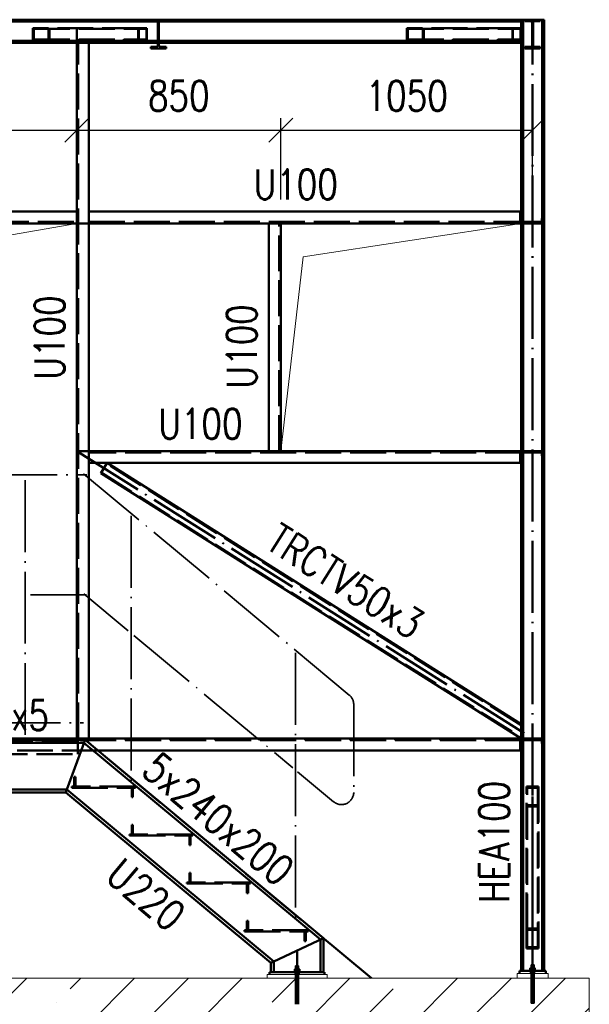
# Paper-space layout 'Layout1' of a CAD drawing. Extents: x -2 to 1083, y -36 to 422.
# Tile 40 of 67: x 613 to 661, y 172 to 254. Entities that reach past the tile are written whole.
import ezdxf

# ---------------------------------------------------------------- set-up
doc = ezdxf.new("R2010")
doc.units = 0
doc.linetypes.add('ACAD_ISO02W100', pattern=[15, 12, -3])
doc.linetypes.add('ACAD_ISO04W100', pattern=[30.5, 24, -3, 0.5, -3])
doc.layers.get('0').update_dxf_attribs({"linetype": 'CONTINUOUS'})
doc.layers.get('DEFPOINTS').update_dxf_attribs({"color": 132, "linetype": 'CONTINUOUS'})
for name, color, linetype, lineweight in [('SS_BETON-PODLITI', 9, 'CONTINUOUS', 13), ('SS_BETON-ZAKLADY', 9, 'CONTINUOUS', 13), ('SS_KOTVY', 2, 'CONTINUOUS', 35), ('SS_KOTY', 3, 'CONTINUOUS', 25), ('SS_LEMOVÁNÍ', 21, 'CONTINUOUS', 50), ('SS_PODKLADY', 9, 'CONTINUOUS', 13), ('SS_POPIS_PROFILU', 13, 'CONTINUOUS', 25), ('SS_SCHODISTE', 30, 'CONTINUOUS', 50), ('SS_SLOUPY', 143, 'CONTINUOUS', 50), ('SS_TEXT25', 7, 'CONTINUOUS', 25), ('SS_VAZNICE', 113, 'CONTINUOUS', 50), ('SS_ZABRADLI', 2, 'CONTINUOUS', 35), ('SS_ZTUŽENÍ', 81, 'CONTINUOUS', 50)]:
    doc.layers.add(name, color=color, linetype=linetype, lineweight=lineweight)
doc.layers.add('SS_PLECHY', color=7, linetype='CONTINUOUS', lineweight=50, true_color=0xb47846)
doc.styles.add('ROMANS', font='romans.shx', dxfattribs={"width": 0.8})
doc.styles.add('romans.shx', font='romans.shx', dxfattribs={"height": 5})
doc.dimstyles.new('A-1_(2.5)_50AS', dxfattribs={"dimtxt": 2.5, "dimasz": 2, "dimexe": 1, "dimexo": 2, "dimgap": 0, "dimtad": 0, "dimdec": 1, "dimlfac": 50, "dimrnd": 1, "dimtxsty": 'ROMANS', "dimblk1": 'OBLIQUE', "dimblk2": 'OBLIQUE', "dimsah": 1, "dimcen": 2, "dimclrd": 256, "dimclre": 256, "dimclrt": 256, "dimadec": 1, "dimazin": 2, "dimtfac": 0.714286, "dimtdec": 1, "dimtmove": 0, "dimatfit": 3, "dimldrblk": 'OPEN', "dimfxl": 1, "dimtvp": 1.142857, "dimtfill": 1, "dimtolj": 1, "dimlwd": -1, "dimlwe": -1, "dimarcsym": 0})

# ---------------------------------------------------------------- blocks, each defined once
blk = doc.blocks.new('_Oblique')
at = {"color": 0, "linetype": 'ByBlock', "lineweight": -2}
blk.add_line((-0.5, -0.5), (0.5, 0.5), dxfattribs=at)
blk = doc.blocks.new('*D136')
at = {"layer": 'DEFPOINTS', "color": 0, "transparency": 16777216}
for p in [(617.96, 244.546), (595.96, 236.757), (617.96, 236.757, 25627.96)]:
    blk.add_point(p, dxfattribs=at)
at = {"layer": 'SS_KOTY', "transparency": 16777216}
for p, q in [((595.96, 238.757), (595.96, 245.546)), ((617.96, 238.757), (617.96, 245.546)), ((595.96, 244.546), (617.96, 244.546))]:
    blk.add_line(p, q, dxfattribs=at)
at = {"layer": 'SS_KOTY', "transparency": 16777216, "xscale": 2, "yscale": 2, "zscale": 2, "rotation": 180}
blk.add_blockref('_Oblique', (595.96, 244.546), dxfattribs=at)
at = {"layer": 'SS_KOTY', "transparency": 16777216, "xscale": 2, "yscale": 2, "zscale": 2}
blk.add_blockref('_Oblique', (617.96, 244.546), dxfattribs=at)
at = {"layer": 'SS_KOTY', "transparency": 16777216, "insert": (606.96, 247.403), "char_height": 2.5, "attachment_point": 5, "style": 'ROMANS', "bg_fill": 3, "box_fill_scale": 1.1, "bg_fill_color": 256, "bg_fill_true_color": 13158600, "bg_fill_transparency": 0}
blk.add_mtext('\\A1;1100', dxfattribs=at)
blk = doc.blocks.new('_OPEN')
at = {"color": 0, "linetype": 'ByBlock'}
for p, q in [((-1, 0.167), (0, 0)), ((0, 0), (-1, -0.167)), ((0, 0), (-1, 0))]:
    blk.add_line(p, q, dxfattribs=at)
blk = doc.blocks.new('*D137')
at = {"layer": 'DEFPOINTS', "color": 0, "transparency": 16777216}
for p in [(634.96, 244.546), (617.96, 236.757, 25627.96), (634.96, 236.757)]:
    blk.add_point(p, dxfattribs=at)
at = {"layer": 'SS_KOTY', "transparency": 16777216}
for p, q in [((617.96, 238.757), (617.96, 245.546)), ((634.96, 238.757), (634.96, 245.546)), ((617.96, 244.546), (634.96, 244.546))]:
    blk.add_line(p, q, dxfattribs=at)
at = {"layer": 'SS_KOTY', "transparency": 16777216, "xscale": 2, "yscale": 2, "zscale": 2, "rotation": 180}
blk.add_blockref('_Oblique', (617.96, 244.546), dxfattribs=at)
at = {"layer": 'SS_KOTY', "transparency": 16777216, "xscale": 2, "yscale": 2, "zscale": 2}
blk.add_blockref('_Oblique', (634.96, 244.546), dxfattribs=at)
at = {"layer": 'SS_KOTY', "transparency": 16777216, "insert": (626.46, 247.403), "char_height": 2.5, "attachment_point": 5, "style": 'ROMANS', "bg_fill": 3, "box_fill_scale": 1.1, "bg_fill_color": 256, "bg_fill_true_color": 13158600, "bg_fill_transparency": 0}
blk.add_mtext('\\A1;850', dxfattribs=at)
blk = doc.blocks.new('*D138')
at = {"layer": 'DEFPOINTS', "color": 0, "transparency": 16777216}
for p in [(655.96, 244.546), (634.96, 236.757), (655.96, 236.757, 91687.8)]:
    blk.add_point(p, dxfattribs=at)
at = {"layer": 'SS_KOTY', "transparency": 16777216}
for p, q in [((634.96, 238.757), (634.96, 245.546)), ((655.96, 238.757), (655.96, 245.546)), ((634.96, 244.546), (655.96, 244.546))]:
    blk.add_line(p, q, dxfattribs=at)
at = {"layer": 'SS_KOTY', "transparency": 16777216, "xscale": 2, "yscale": 2, "zscale": 2, "rotation": 180}
blk.add_blockref('_Oblique', (634.96, 244.546), dxfattribs=at)
at = {"layer": 'SS_KOTY', "transparency": 16777216, "xscale": 2, "yscale": 2, "zscale": 2}
blk.add_blockref('_Oblique', (655.96, 244.546), dxfattribs=at)
at = {"layer": 'SS_KOTY', "transparency": 16777216, "insert": (645.46, 247.403), "char_height": 2.5, "attachment_point": 5, "style": 'ROMANS', "bg_fill": 3, "box_fill_scale": 1.1, "bg_fill_color": 256, "bg_fill_true_color": 13158600, "bg_fill_transparency": 0}
blk.add_mtext('\\A1;1050', dxfattribs=at)
blk = doc.blocks.new('*D140')
at = {"layer": 'DEFPOINTS', "color": 0, "transparency": 16777216}
for p in [(655.96, 171.677, 91688), (609.16, 166.151), (655.96, 154.524)]:
    blk.add_point(p, dxfattribs=at)
at = {"layer": 'SS_KOTY', "transparency": 16777216}
for p, q in [((655.96, 169.677), (655.96, 153.524)), ((609.16, 164.151), (609.16, 153.524)), ((609.16, 154.524), (655.96, 154.524))]:
    blk.add_line(p, q, dxfattribs=at)
at = {"layer": 'SS_KOTY', "transparency": 16777216, "xscale": 2, "yscale": 2, "zscale": 2, "rotation": 180}
blk.add_blockref('_Oblique', (609.16, 154.524), dxfattribs=at)
at = {"layer": 'SS_KOTY', "transparency": 16777216, "xscale": 2, "yscale": 2, "zscale": 2}
blk.add_blockref('_Oblique', (655.96, 154.524), dxfattribs=at)
at = {"layer": 'SS_KOTY', "transparency": 16777216, "insert": (632.56, 157.381), "char_height": 2.5, "attachment_point": 5, "style": 'ROMANS', "bg_fill": 3, "box_fill_scale": 1.1, "bg_fill_color": 256, "bg_fill_true_color": 13158600, "bg_fill_transparency": 0}
blk.add_mtext('\\A1;2340', dxfattribs=at)
blk = doc.blocks.new('*D141')
at = {"layer": 'DEFPOINTS', "color": 0, "transparency": 16777216}
for p in [(562.36, 171.677, 91688), (655.96, 171.677), (655.96, 148.524)]:
    blk.add_point(p, dxfattribs=at)
at = {"layer": 'SS_KOTY', "transparency": 16777216}
for p, q in [((562.36, 169.677), (562.36, 147.524)), ((655.96, 169.677), (655.96, 147.524)), ((562.36, 148.524), (655.96, 148.524))]:
    blk.add_line(p, q, dxfattribs=at)
at = {"layer": 'SS_KOTY', "transparency": 16777216, "xscale": 2, "yscale": 2, "zscale": 2, "rotation": 180}
blk.add_blockref('_Oblique', (562.36, 148.524), dxfattribs=at)
at = {"layer": 'SS_KOTY', "transparency": 16777216, "xscale": 2, "yscale": 2, "zscale": 2}
blk.add_blockref('_Oblique', (655.96, 148.524), dxfattribs=at)
at = {"layer": 'SS_KOTY', "transparency": 16777216, "insert": (621.502, 151.381), "char_height": 2.5, "attachment_point": 5, "style": 'ROMANS', "bg_fill": 3, "box_fill_scale": 1.1, "bg_fill_color": 256, "bg_fill_true_color": 13158600, "bg_fill_transparency": 0}
blk.add_mtext('\\A1;4680', dxfattribs=at)

psp = doc.layouts.get("Layout1")

# ---------------------------------------------------------------- linework, layer by layer
at = {"layer": 'SS_BETON-PODLITI', "ltscale": 0.25}
for p, q in [((638.84, 174.0566), (633.84, 174.0566)), ((633.84, 174.0566), (633.84, 173.7566)), ((638.84, 173.7566), (638.84, 174.0566)), ((657.26, 174.1566), (654.66, 174.1566)), ((654.66, 174.1566), (654.66, 173.7566)), ((657.26, 173.7566), (657.26, 174.1566))]:
    psp.add_line(p, q, dxfattribs=at)
at = {"layer": 'SS_BETON-ZAKLADY', "ltscale": 0.25}
for p, q in [((660.6865, 173.7566), (554.8877, 173.7566)), ((660.6865, 166.1505), (660.6865, 173.7566))]:
    psp.add_line(p, q, dxfattribs=at)
at = {"layer": 'SS_KOTVY', "color": 7, "linetype": 'ACAD_ISO04W100', "ltscale": 0.25}
for p, q in [((636.08, 174.4566), (636.56, 174.4566)), ((636.32, 174.4566), (636.32, 174.4566)), ((656.2, 174.5566), (655.72, 174.5566)), ((656.2, 174.5566), (655.72, 174.5566)), ((655.96, 174.5566), (655.96, 174.5566)), ((655.96, 174.5566), (655.96, 174.5566)), ((636.2, 173.8566), (636.44, 173.8566)), ((636.32, 173.8566), (636.32, 173.8566)), ((656.08, 173.9566), (655.84, 173.9566)), ((656.08, 173.9566), (655.84, 173.9566)), ((655.96, 173.9566), (655.96, 173.9566)), ((655.96, 173.9566), (655.96, 173.9566))]:
    psp.add_line(p, q, dxfattribs=at)
at = {"layer": 'SS_KOTVY', "color": 3, "linetype": 'ACAD_ISO02W100', "ltscale": 0.25}
for p, q in [((636.08, 174.3066), (636.0846, 174.3066)), ((636.08, 174.3066), (636.08, 174.2566)), ((636.0846, 174.3066), (636.0982, 174.3066)), ((636.0982, 174.3066), (636.101, 174.3066)), ((636.2105, 174.5066), (636.101, 174.5066)), ((636.101, 174.5066), (636.101, 174.3066)), ((636.101, 174.3066), (636.1503, 174.3066)), ((636.1503, 174.3066), (636.1866, 174.3066)), ((636.1866, 174.3066), (636.2281, 174.3066)), ((636.2091, 174.7766), (636.2, 174.7766)), ((636.2, 174.7766), (636.2, 174.5066)), ((636.2, 174.2566), (636.2, 174.0566)), ((636.2351, 174.7766), (636.2091, 174.7766)), ((636.4295, 174.5066), (636.2105, 174.5066)), ((636.2105, 174.3066), (636.2105, 174.5066)), ((636.2281, 174.3066), (636.2731, 174.3066)), ((636.274, 174.7766), (636.2351, 174.7766)), ((636.2731, 174.3066), (636.32, 174.3066)), ((636.32, 174.7766), (636.274, 174.7766)), ((636.3659, 174.7766), (636.32, 174.7766)), ((636.32, 174.3066), (636.3668, 174.3066)), ((636.4048, 174.7766), (636.3659, 174.7766)), ((636.3668, 174.3066), (636.4118, 174.3066)), ((636.4308, 174.7766), (636.4048, 174.7766)), ((636.4118, 174.3066), (636.4533, 174.3066)), ((636.539, 174.5066), (636.4295, 174.5066)), ((636.4295, 174.5066), (636.4295, 174.3066)), ((636.44, 174.7766), (636.4308, 174.7766)), ((636.44, 174.5066), (636.44, 174.7766)), ((636.44, 174.0566), (636.44, 174.2566)), ((636.4533, 174.3066), (636.4897, 174.3066)), ((636.4897, 174.3066), (636.539, 174.3066)), ((636.539, 174.3066), (636.539, 174.5066)), ((636.539, 174.3066), (636.5417, 174.3066)), ((636.5417, 174.3066), (636.5554, 174.3066)), ((636.5554, 174.3066), (636.56, 174.3066)), ((636.56, 174.2566), (636.56, 174.3066)), ((655.84, 174.3566), (655.84, 174.1566)), ((656.08, 174.1566), (656.08, 174.3566)), ((636.2, 174.0566), (636.2, 173.7566)), ((636.44, 173.7566), (636.44, 174.0566)), ((655.84, 174.1566), (655.84, 173.7566)), ((656.08, 173.7566), (656.08, 174.1566))]:
    psp.add_line(p, q, dxfattribs=at)
at = {"layer": 'SS_KOTVY', "color": 1, "linetype": 'Continuous', "ltscale": 0.25}
for p, q in [((655.72, 174.4066), (655.7246, 174.4066)), ((655.72, 174.4066), (655.72, 174.3566)), ((655.7246, 174.4066), (655.7382, 174.4066)), ((655.7382, 174.4066), (655.7604, 174.4066)), ((655.8505, 174.6066), (655.741, 174.6066)), ((655.741, 174.6066), (655.741, 174.4066)), ((655.7604, 174.4066), (655.7903, 174.4066)), ((655.7903, 174.4066), (655.8266, 174.4066)), ((655.8266, 174.4066), (655.8681, 174.4066)), ((655.8491, 174.8766), (655.84, 174.8766)), ((655.84, 174.8766), (655.84, 174.6066)), ((655.8751, 174.8766), (655.8491, 174.8766)), ((656.0695, 174.6066), (655.8505, 174.6066)), ((655.8505, 174.6066), (655.8505, 174.4066)), ((655.8681, 174.4066), (655.9131, 174.4066)), ((655.914, 174.8766), (655.8751, 174.8766)), ((655.9131, 174.4066), (655.96, 174.4066)), ((655.96, 174.8766), (655.914, 174.8766)), ((656.0059, 174.8766), (655.96, 174.8766)), ((655.96, 174.4066), (656.0068, 174.4066)), ((656.0448, 174.8766), (656.0059, 174.8766)), ((656.0068, 174.4066), (656.0518, 174.4066)), ((656.0708, 174.8766), (656.0448, 174.8766)), ((656.0518, 174.4066), (656.0933, 174.4066)), ((656.179, 174.6066), (656.0695, 174.6066)), ((656.0695, 174.6066), (656.0695, 174.4066)), ((656.08, 174.8766), (656.0708, 174.8766)), ((656.08, 174.6066), (656.08, 174.8766)), ((656.0933, 174.4066), (656.1297, 174.4066)), ((656.1297, 174.4066), (656.1595, 174.4066)), ((656.1595, 174.4066), (656.1817, 174.4066)), ((656.179, 174.4066), (656.179, 174.6066)), ((656.1817, 174.4066), (656.1954, 174.4066)), ((656.1954, 174.4066), (656.2, 174.4066)), ((656.2, 174.3566), (656.2, 174.4066))]:
    psp.add_line(p, q, dxfattribs=at)
at = {"layer": 'SS_LEMOVÁNÍ', "color": 7, "linetype": 'ACAD_ISO04W100', "ltscale": 0.25}
for p, q in [((617.96, 217.7566), (655.96, 217.7566)), ((655.92, 217.7566), (655.92, 217.7566)), ((562.36, 193.7566), (655.96, 193.7566)), ((655.92, 193.7566), (655.92, 193.7566))]:
    psp.add_line(p, q, dxfattribs=at)
at = {"layer": 'SS_LEMOVÁNÍ', "color": 1, "linetype": 'Continuous', "ltscale": 0.25}
for p, q in [((618.96, 217.7566), (654.9999, 217.7566)), ((654.9999, 217.7566), (654.9999, 216.7566)), ((618.96, 216.7566), (654.9999, 216.7566)), ((617.96, 206.0766), (617.96, 215.3116)), ((618.96, 214.9106), (618.96, 205.9064)), ((617.96, 196.0566), (617.96, 205.4366)), ((618.96, 205.0733), (618.96, 193.7566)), ((617.96, 193.7566), (617.96, 194.0566)), ((622.0361, 193.7566), (618.06, 193.7566)), ((632.5401, 193.7566), (622.9261, 193.7566)), ((635.7587, 193.7566), (633.5398, 193.7566)), ((640.5998, 193.7566), (636.6487, 193.7566)), ((654.9999, 193.7566), (641.4898, 193.7566)), ((654.9999, 193.7566), (654.9999, 192.7566)), ((622.0361, 192.7566), (619.72, 192.7566)), ((633.7401, 192.7566), (622.9261, 192.7566)), ((635.7587, 192.7566), (634.7398, 192.7566)), ((640.5998, 192.7566), (636.6487, 192.7566)), ((654.9999, 192.7566), (641.4898, 192.7566))]:
    psp.add_line(p, q, dxfattribs=at)
at = {"layer": 'SS_LEMOVÁNÍ', "color": 3, "linetype": 'ACAD_ISO02W100', "ltscale": 0.25}
for p, q in [((654.9999, 217.6366), (618.96, 217.6366)), ((654.92, 216.7566), (654.92, 217.7566)), ((655, 217.7566), (656.92, 217.7566)), ((655.0566, 216.8394), (655.1079, 217.4801)), ((656.5626, 217.6366), (655.2773, 217.6366)), ((656.7833, 216.8394), (656.7321, 217.4801)), ((617.96, 215.3116), (617.96, 216.2016)), ((656.8731, 216.7566), (656.92, 216.7566)), ((618.96, 216.0692), (618.96, 214.9106)), ((617.96, 205.4366), (617.96, 206.0766)), ((618.96, 205.9064), (618.96, 205.0733)), ((617.96, 194.0566), (617.96, 196.0566)), ((654.9999, 193.6366), (563.32, 193.6366)), ((622.9261, 193.7566), (622.0361, 193.7566)), ((633.5398, 193.7566), (632.5401, 193.7566)), ((636.6487, 193.7566), (635.7587, 193.7566)), ((641.4898, 193.7566), (640.5998, 193.7566)), ((654.92, 192.7566), (654.92, 193.6566)), ((656.92, 193.7566), (655, 193.7566)), ((655.0566, 192.8394), (655.1079, 193.4801)), ((656.5626, 193.6366), (655.2773, 193.6366)), ((656.7833, 192.8394), (656.7321, 193.4801)), ((619.72, 192.7566), (594.16, 192.7566)), ((622.9261, 192.7566), (622.0361, 192.7566)), ((634.7398, 192.7566), (633.7401, 192.7566)), ((636.6487, 192.7566), (635.7587, 192.7566)), ((641.4898, 192.7566), (640.5998, 192.7566)), ((656.92, 192.7566), (656.8731, 192.7566))]:
    psp.add_line(p, q, dxfattribs=at)
at = {"layer": 'SS_LEMOVÁNÍ', "color": 3, "linetype": 'ACAD_ISO02W100', "ltscale": 0.25, "extrusion": (1.65609e-12, -7.64787e-13, -1)}
psp.add_arc((-655.2773, 217.4666), 0.17, 4.574, 90, dxfattribs=at)
at = {"layer": 'SS_LEMOVÁNÍ', "color": 3, "linetype": 'ACAD_ISO02W100', "ltscale": 0.25, "extrusion": (-7.09313e-13, -1.71193e-12, -1)}
psp.add_arc((-656.5626, 217.4666), 0.17, 90, 175.426, dxfattribs=at)
at = {"layer": 'SS_LEMOVÁNÍ', "color": 3, "linetype": 'ACAD_ISO02W100', "ltscale": 0.25}
for centre, start, end in [((654.9669, 216.8466), 270, 355.426), ((656.8731, 216.8466), 184.574, 270), ((654.9669, 192.8466), 270, 355.426), ((656.8731, 192.8466), 184.574, 270)]:
    psp.add_arc(centre, 0.09, start, end, dxfattribs=at)
at = {"layer": 'SS_LEMOVÁNÍ', "color": 3, "linetype": 'ACAD_ISO02W100', "ltscale": 0.25, "extrusion": (-1.83697e-16, 6.12323e-17, -1)}
for centre, start, end in [((-655.2773, 193.4666), 4.574, 90), ((-656.5626, 193.4666), 90, 175.426)]:
    psp.add_arc(centre, 0.17, start, end, dxfattribs=at)
at = {"layer": 'SS_PLECHY', "color": 1, "linetype": 'Continuous', "ltscale": 0.25}
for p, q in [((613.195, 193.7566), (600.685, 193.7566)), ((618.04, 193.7566), (614.085, 193.7566)), ((618.04, 193.6566), (618.04, 193.7566))]:
    psp.add_line(p, q, dxfattribs=at)
at = {"layer": 'SS_PLECHY', "color": 3, "linetype": 'ACAD_ISO02W100', "ltscale": 0.25}
for p, q in [((614.085, 193.7566), (613.195, 193.7566)), ((622.84, 189.7566), (617.54, 189.7566)), ((617.54, 189.7566), (617.54, 189.6566)), ((617.54, 189.6566), (622.84, 189.6566)), ((622.84, 189.6566), (622.84, 189.7566)), ((627.64, 185.7566), (622.34, 185.7566)), ((622.34, 185.7566), (622.34, 185.6566)), ((627.64, 185.6566), (627.64, 185.7566)), ((622.34, 185.6566), (627.64, 185.6566)), ((632.44, 181.7566), (627.14, 181.7566)), ((627.14, 181.7566), (627.14, 181.6566)), ((627.14, 181.6566), (632.44, 181.6566)), ((632.44, 181.6566), (632.44, 181.7566)), ((637.24, 177.7566), (631.94, 177.7566)), ((631.94, 177.7566), (631.94, 177.6566)), ((631.94, 177.6566), (637.24, 177.6566)), ((637.24, 177.6566), (637.24, 177.7566))]:
    psp.add_line(p, q, dxfattribs=at)
at = {"layer": 'SS_PLECHY', "color": 9, "linetype": 'ACAD_ISO02W100', "ltscale": 0.25}
for p, q in [((617.84, 190.5566), (617.74, 190.5566)), ((617.74, 190.5566), (617.74, 189.7566)), ((617.84, 189.7566), (617.84, 190.5566)), ((622.54, 189.6566), (622.54, 188.8566)), ((622.64, 188.8566), (622.64, 189.6566)), ((622.54, 188.8566), (622.64, 188.8566)), ((622.64, 186.5566), (622.54, 186.5566)), ((622.54, 186.5566), (622.54, 185.7566)), ((622.64, 185.7566), (622.64, 186.5566)), ((627.34, 185.6566), (627.34, 184.8566)), ((627.44, 184.8566), (627.44, 185.6566)), ((627.34, 184.8566), (627.44, 184.8566)), ((627.44, 182.5566), (627.34, 182.5566)), ((627.34, 182.5566), (627.34, 181.7566)), ((627.44, 181.7566), (627.44, 182.5566)), ((632.14, 181.6566), (632.14, 180.8566)), ((632.24, 180.8566), (632.24, 181.6566)), ((632.14, 180.8566), (632.24, 180.8566)), ((632.24, 178.5566), (632.14, 178.5566)), ((632.14, 178.5566), (632.14, 177.7566)), ((632.24, 177.7566), (632.24, 178.5566)), ((636.94, 177.6566), (636.94, 176.8566)), ((637.04, 176.8566), (637.04, 177.6566)), ((636.94, 176.8566), (637.04, 176.8566))]:
    psp.add_line(p, q, dxfattribs=at)
at = {"layer": 'SS_PODKLADY', "color": 3, "linetype": 'ACAD_ISO02W100', "ltscale": 0.25}
for q in [(618.6399, 193.6566), (654.92, 193.7566)]:
    psp.add_line((654.92, 193.6566), q, dxfattribs=at)
at = {"layer": 'SS_PODKLADY'}
for points, elevation in [([(595.96, 193.7566), (598.3975, 233.3418), (617.96, 236.7566)], -69186.04), ([(634.96, 217.7566), (636.8295, 233.9768), (654.9999, 236.7566)], -94814)]:
    psp.add_lwpolyline(points, dxfattribs=dict(at, elevation=elevation))
at = {"layer": 'SS_SCHODISTE', "color": 1, "linetype": 'Continuous', "ltscale": 0.25}
for p, q in [((618.6399, 193.6566), (595.24, 193.6566)), ((595.3305, 193.4066), (618.5494, 193.4066)), ((618.64, 193.6565), (617.1375, 189.5065)), ((618.5495, 193.4065), (638.27, 176.9728)), ((638.52, 177.0899), (618.64, 193.6565)), ((617.1374, 189.5066), (596.7425, 189.5066)), ((596.833, 189.2566), (617.0469, 189.2566)), ((617.1375, 189.5065), (617.047, 189.2565)), ((617.047, 189.2565), (634.12, 175.0291)), ((634.37, 175.1462), (617.1375, 189.5065)), ((634.37, 175.1462), (638.52, 177.0899)), ((638.27, 176.9728), (638.27, 174.2566)), ((638.52, 174.2566), (638.52, 177.0899)), ((634.12, 175.029), (634.37, 175.1461)), ((634.37, 174.2566), (634.37, 175.1461)), ((638.62, 174.2566), (634.02, 174.2566)), ((634.02, 174.2566), (634.02, 174.0566)), ((634.12, 175.029), (634.12, 174.2566)), ((638.62, 174.0566), (638.62, 174.2566))]:
    psp.add_line(p, q, dxfattribs=at)
at = {"layer": 'SS_SCHODISTE', "color": 7, "linetype": 'ACAD_ISO04W100', "ltscale": 0.25}
for p, q in [((618.64, 193.6566), (595.84, 193.6566)), ((618.64, 193.6566), (595.84, 193.6566)), ((618.04, 193.6566), (595.84, 193.6566)), ((642.52, 173.7566), (618.64, 193.6566)), ((636.32, 176.0595), (636.32, 174.2566))]:
    psp.add_line(p, q, dxfattribs=at)
at = {"layer": 'SS_SCHODISTE', "color": 1, "linetype": 'ACAD_ISO04W100', "ltscale": 0.25}
psp.add_line((595.84, 193.6566), (618.04, 193.6566), dxfattribs=at)
at = {"layer": 'SS_SCHODISTE', "color": 3, "linetype": 'ACAD_ISO02W100', "ltscale": 0.25}
for p, q in [((618.04, 193.5566), (595.84, 193.5566)), ((618.04, 192.4566), (618.04, 193.6566)), ((595.84, 192.4566), (618.04, 192.4566)), ((636.1799, 174.2566), (636.1799, 174.0566)), ((636.46, 174.0566), (636.46, 174.2566))]:
    psp.add_line(p, q, dxfattribs=at)
at = {"layer": 'SS_SCHODISTE', "color": 7, "linetype": 'Continuous', "ltscale": 0.25}
for p, q in [((618.06, 193.7566), (618.04, 193.7566)), ((618.06, 193.6566), (618.06, 193.7566))]:
    psp.add_line(p, q, dxfattribs=at)
at = {"layer": 'SS_SLOUPY', "color": 7, "linetype": 'ACAD_ISO04W100', "ltscale": 0.25}
psp.add_line((562.36, 253.7566), (655.96, 253.7566), dxfattribs=at)
at = {"layer": 'SS_SLOUPY', "color": 1, "linetype": 'Continuous', "ltscale": 0.25}
for p, q in [((654.9999, 253.7566), (563.32, 253.7566)), ((563.32, 253.5966), (654.9999, 253.5966)), ((654.9999, 253.7566), (654.9999, 253.5966)), ((656.92, 253.7566), (655, 253.7566)), ((655, 253.5966), (655, 251.9966)), ((654.9999, 251.9966), (563.32, 251.9966)), ((563.32, 251.8366), (654.9999, 251.8366)), ((654.9999, 251.9966), (654.9999, 251.8366)), ((655, 216.7566), (655, 193.7566)), ((655, 192.7566), (655, 174.3566)), ((657.06, 174.3566), (654.86, 174.3566)), ((654.86, 174.3566), (654.86, 174.1566)), ((657.06, 174.1566), (657.06, 174.3566))]:
    psp.add_line(p, q, dxfattribs=at)
at = {"layer": 'SS_SLOUPY', "color": 3, "linetype": 'ACAD_ISO02W100', "ltscale": 0.25}
for p, q in [((655.8199, 174.3566), (655.8199, 174.1566)), ((656.1, 174.1566), (656.1, 174.3566))]:
    psp.add_line(p, q, dxfattribs=at)
at = {"layer": 'SS_VAZNICE', "color": 3, "linetype": 'ACAD_ISO02W100', "ltscale": 0.25}
for p, q in [((624.12, 253.7566), (624.12, 253.6306)), ((624.12, 253.6306), (624.576, 253.6306)), ((624.716, 251.8366), (624.716, 253.4906)), ((624.804, 253.4906), (624.804, 251.8366)), ((624.944, 253.6306), (625.4, 253.6306)), ((625.4, 253.6306), (625.4, 253.7566)), ((655.32, 253.7566), (655.32, 253.6306)), ((655.32, 253.6306), (655.776, 253.6306)), ((655.916, 253.4906), (655.916, 251.6226)), ((656.004, 251.6226), (656.004, 253.4906)), ((656.144, 253.6306), (656.6, 253.6306)), ((656.6, 253.6306), (656.6, 253.7566)), ((655.776, 251.4826), (655.32, 251.4826)), ((655.32, 251.4826), (655.32, 251.3566)), ((656.6, 251.4826), (656.144, 251.4826)), ((656.6, 251.3566), (656.6, 251.4826)), ((655.32, 251.3566), (656.6, 251.3566))]:
    psp.add_line(p, q, dxfattribs=at)
at = {"layer": 'SS_VAZNICE', "color": 7, "linetype": 'ACAD_ISO04W100', "ltscale": 0.25}
for p, q in [((624.76, 253.7566), (624.76, 253.7566)), ((655.96, 253.7566), (655.96, 253.7566))]:
    psp.add_line(p, q, dxfattribs=at)
at = {"layer": 'SS_VAZNICE', "color": 1, "linetype": 'Continuous', "ltscale": 0.25}
for p, q in [((624.576, 251.4826), (624.12, 251.4826)), ((624.12, 251.4826), (624.12, 251.3566)), ((624.716, 251.8366), (624.716, 251.6226)), ((624.804, 251.6226), (624.804, 251.8366)), ((625.4, 251.4826), (624.944, 251.4826)), ((625.4, 251.3566), (625.4, 251.4826)), ((624.12, 251.3566), (625.4, 251.3566))]:
    psp.add_line(p, q, dxfattribs=at)
at = {"layer": 'SS_VAZNICE', "color": 3, "linetype": 'ACAD_ISO02W100', "ltscale": 0.25, "extrusion": (-8.6127e-13, -2.07878e-12, -1)}
for centre in [(-624.576, 253.4906, 0), (-655.776, 253.4906, 0)]:
    psp.add_arc(centre, 0.14, 90, 180, dxfattribs=at)
at = {"layer": 'SS_VAZNICE', "color": 3, "linetype": 'ACAD_ISO02W100', "ltscale": 0.25, "extrusion": (2.07866e-12, -8.61025e-13, -1)}
for centre in [(-624.944, 253.4906, 0), (-656.144, 253.4906, 0)]:
    psp.add_arc(centre, 0.14, 0, 90, dxfattribs=at)
at = {"layer": 'SS_VAZNICE', "color": 1, "linetype": 'Continuous', "ltscale": 0.25, "extrusion": (-8.6127e-13, 2.07891e-12, -1)}
psp.add_arc((-624.576, 251.6226), 0.14, 180, 270, dxfattribs=at)
at = {"layer": 'SS_VAZNICE', "color": 1, "linetype": 'Continuous', "ltscale": 0.25, "extrusion": (2.07866e-12, 8.61147e-13, -1)}
psp.add_arc((-624.944, 251.6226, 0), 0.14, 270, 0, dxfattribs=at)
at = {"layer": 'SS_VAZNICE', "color": 3, "linetype": 'ACAD_ISO02W100', "ltscale": 0.25, "extrusion": (-8.6127e-13, 2.07891e-12, -1)}
psp.add_arc((-655.776, 251.6226), 0.14, 180, 270, dxfattribs=at)
at = {"layer": 'SS_VAZNICE', "color": 3, "linetype": 'ACAD_ISO02W100', "ltscale": 0.25, "extrusion": (2.07866e-12, 8.61147e-13, -1)}
psp.add_arc((-656.144, 251.6226, 0), 0.14, 270, 0, dxfattribs=at)
at = {"layer": 'SS_ZABRADLI', "color": 7, "linetype": 'ACAD_ISO04W100', "ltscale": 0.25}
for p, q in [((595.0789, 215.7566), (618.8011, 215.7566)), ((618.5162, 215.8597), (640.6778, 197.3917)), ((613.64, 215.3115), (613.64, 193.6566)), ((622.4811, 212.3472), (622.4811, 190.0848)), ((614.085, 205.7566), (618.7558, 205.7566)), ((618.551, 205.8307), (622.2409, 202.7558)), ((622.7212, 202.3555), (635.9636, 191.3202)), ((636.2037, 200.9116), (636.2037, 178.6493)), ((641.0448, 196.6081), (641.0448, 189.2636)), ((595.3579, 195.0566), (618.522, 195.0566)), ((639.3719, 188.48), (636.3639, 190.9866))]:
    psp.add_line(p, q, dxfattribs=at)
at = {"layer": 'SS_ZABRADLI', "color": 7, "linetype": 'ACAD_ISO04W100', "ltscale": 0.25, "extrusion": (-1.83697e-16, 6.12323e-17, -1)}
for centre, start, end in [((-640.0248, 196.6081), 129.805571, 180), ((-640.0248, 189.2636), 180, 309.805571)]:
    psp.add_arc(centre, 1.02, start, end, dxfattribs=at)
at = {"layer": 'SS_ZTUŽENÍ', "color": 7, "linetype": 'ACAD_ISO04W100', "ltscale": 0.25}
for p, q in [((624.76, 253.7566), (614.9794, 253.7566)), ((655.96, 253.7566), (646.1794, 253.7566)), ((617.96, 217.7566), (655.96, 193.7566)), ((655.96, 175.7566), (655.96, 188.9227))]:
    psp.add_line(p, q, dxfattribs=at)
at = {"layer": 'SS_ZTUŽENÍ', "color": 3, "linetype": 'ACAD_ISO02W100', "ltscale": 0.25}
for p, q in [((623.0825, 253.0566), (614.28, 253.0566)), ((614.28, 253.0566), (614.28, 252.0566)), ((614.3639, 252.9966), (623.1254, 252.9966)), ((614.3639, 252.9966), (614.3639, 252.1166)), ((615.5949, 252.9966), (615.5949, 252.1166)), ((615.6788, 253.0566), (615.6788, 252.0566)), ((623.7974, 253.0566), (623.0825, 253.0566)), ((623.0825, 252.0566), (623.0825, 253.0566)), ((623.1254, 252.9966), (623.7545, 252.9966)), ((623.1254, 252.1166), (623.1254, 252.9966)), ((623.7545, 252.1166), (623.7545, 252.9966)), ((623.7974, 252.0566), (623.7974, 253.0566)), ((654.2825, 253.0566), (645.48, 253.0566)), ((645.48, 253.0566), (645.48, 252.0566)), ((645.5639, 252.9966), (654.3254, 252.9966)), ((645.5639, 252.9966), (645.5639, 252.1166)), ((646.7949, 252.9966), (646.7949, 252.1166)), ((646.8788, 253.0566), (646.8788, 252.0566)), ((654.9974, 253.0566), (654.2825, 253.0566)), ((654.2825, 252.0566), (654.2825, 253.0566)), ((654.3254, 252.9966), (654.9545, 252.9966)), ((654.3254, 252.1166), (654.3254, 252.9966)), ((654.9545, 252.1166), (654.9545, 252.9966)), ((654.9974, 252.0566), (654.9974, 253.0566)), ((614.28, 252.0566), (623.0825, 252.0566)), ((614.3639, 252.1166), (623.1254, 252.1166)), ((623.0825, 252.0566), (623.7974, 252.0566)), ((623.1254, 252.1166), (623.7545, 252.1166)), ((645.48, 252.0566), (654.2825, 252.0566)), ((645.5639, 252.1166), (654.3254, 252.1166)), ((654.2825, 252.0566), (654.9974, 252.0566)), ((654.3254, 252.1166), (654.9545, 252.1166)), ((654.9999, 194.8833), (620.4476, 216.7058)), ((619.9777, 215.9618), (654.9999, 193.8425)), ((656.46, 189.7494), (655.46, 189.7494)), ((655.46, 177.8999), (655.46, 189.7494)), ((656.4, 189.6502), (655.52, 189.6502)), ((655.52, 177.8007), (655.52, 189.6502)), ((656.4, 189.6502), (656.4, 177.8007)), ((656.46, 189.7494), (656.46, 177.8999)), ((656.4, 188.1952), (655.52, 188.1952)), ((656.46, 188.096), (655.46, 188.096)), ((655.46, 177.8999), (656.46, 177.8999)), ((655.46, 176.2465), (655.46, 177.8999)), ((655.52, 177.8007), (656.4, 177.8007)), ((655.52, 176.3457), (655.52, 177.8007)), ((656.4, 177.8007), (656.4, 176.3457)), ((656.46, 177.8999), (656.46, 177.8007)), ((656.46, 177.8007), (656.46, 176.2465)), ((655.46, 176.2465), (656.46, 176.2465)), ((655.52, 176.3457), (656.4, 176.3457))]:
    psp.add_line(p, q, dxfattribs=at)
at = {"layer": 'SS_ZTUŽENÍ', "color": 1, "linetype": 'Continuous', "ltscale": 0.25}
for p, q in [((620.4797, 216.7566), (619.9457, 215.9111)), ((654.9999, 194.9543), (620.4797, 216.7566)), ((619.9457, 215.9111), (654.9999, 193.7715))]:
    psp.add_line(p, q, dxfattribs=at)

# ---------------------------------------------------------------- texts
at = {"layer": 'SS_POPIS_PROFILU', "color": 13, "style": 'romans.shx', "width": 0.8}
for s, rotation, p in [('U100', 90, (616.939, 223.7165)), ('U100', 90, (632.96, 222.9747)), ('TRCTV50x3', 327.724356, (633.5679, 209.6979)), ('HEA100', 90, (654, 180.0251)), ('U220', 320.194429, (620.2196, 182.0294))]:
    psp.add_text(s, height=2.5, rotation=rotation, dxfattribs=at).set_placement(p)
for s, p in [('U100', (624.7523, 218.7776)), ('L60x5', (607.5828, 194.4566))]:
    psp.add_text(s, height=2.5, dxfattribs=at).set_placement(p)
at = {"layer": 'SS_TEXT25', "style": 'ROMANS', "width": 0.8}
psp.add_text('5x240x200', height=2.5, rotation=320.194429, dxfattribs=at).set_placement((623.2244, 190.8591, -94814))

# ---------------------------------------------------------------- dimensions: what is measured, and where the dimension line sits
at = {"layer": 'SS_KOTY'}
dim = psp.add_linear_dim(base=(655.96, 154.5242, -94814), p1=(609.16, 166.1505, -94814), p2=(655.96, 171.6766, -3126), dimstyle='A-1_(2.5)_50AS', dxfattribs=at)
dim.commit()
dim.dimension.update_dxf_attribs({"geometry": '*D140', "text_midpoint": (632.56, 157.3814, -94814)})

# ---------------------------------------------------------------- next in the draw order: dimensions: what is measured, and where the dimension line sits
dim = psp.add_linear_dim(base=(617.96, 244.5459, -94814), p1=(595.96, 236.7566, -94814), p2=(617.96, 236.7566, -69186.04), dimstyle='A-1_(2.5)_50AS', override={"dimtmove": 1}, dxfattribs=at)
dim.commit()
dim.dimension.update_dxf_attribs({"geometry": '*D136', "text_midpoint": (606.96, 247.4031, -94814)})
dim = psp.add_linear_dim(base=(655.96, 148.5242, -94814), p1=(562.36, 171.6766, -3126), p2=(655.96, 171.6766, -94814), dimstyle='A-1_(2.5)_50AS', dxfattribs=at)
dim.commit()
dim.dimension.update_dxf_attribs({"geometry": '*D141', "text_midpoint": (621.5021, 148.5242, -94814), "dimtype": 160})

# ---------------------------------------------------------------- next in the draw order: hatches: boundary and pattern name
at = {"layer": 'SS_BETON-ZAKLADY'}
h = psp.add_hatch(dxfattribs=at)
h.set_pattern_fill('ANSI35', color=256, angle=1e-46, style=0)
h.paths.add_polyline_path([(554.8877, 166.1505), (660.6865, 166.1505), (660.6865, 173.7566), (554.8877, 173.7566)], flags=0)

# ---------------------------------------------------------------- next in the draw order: linework, layer by layer
at = {"layer": 'SS_KOTVY', "color": 7, "linetype": 'ACAD_ISO04W100', "ltscale": 0.25}
for p, q in [((636.32, 174.7766), (636.32, 171.5766)), ((655.96, 174.8766), (655.96, 171.6766)), ((655.96, 174.8766), (655.96, 171.6766))]:
    psp.add_line(p, q, dxfattribs=at)
at = {"layer": 'SS_KOTVY', "color": 3, "linetype": 'ACAD_ISO02W100', "ltscale": 0.25}
for p, q in [((636.2, 173.7566), (636.2, 171.5766)), ((636.44, 171.5766), (636.44, 173.7566)), ((655.84, 173.7566), (655.84, 171.6766)), ((656.08, 171.6766), (656.08, 173.7566)), ((655.84, 171.6766), (655.8423, 171.6766)), ((655.8423, 171.6766), (655.8491, 171.6766)), ((655.8491, 171.6766), (655.8602, 171.6766)), ((655.8602, 171.6766), (655.8751, 171.6766)), ((655.8751, 171.6766), (655.8933, 171.6766)), ((655.8933, 171.6766), (655.914, 171.6766)), ((655.914, 171.6766), (655.9366, 171.6766)), ((655.9366, 171.6766), (655.96, 171.6766)), ((655.96, 171.6766), (655.9834, 171.6766)), ((655.9834, 171.6766), (656.0059, 171.6766)), ((656.0059, 171.6766), (656.0266, 171.6766)), ((656.0266, 171.6766), (656.0448, 171.6766)), ((656.0448, 171.6766), (656.0597, 171.6766)), ((656.0597, 171.6766), (656.0708, 171.6766)), ((656.0708, 171.6766), (656.0777, 171.6766)), ((656.0777, 171.6766), (656.08, 171.6766))]:
    psp.add_line(p, q, dxfattribs=at)

# ---------------------------------------------------------------- next in the draw order: dimensions: what is measured, and where the dimension line sits
at = {"layer": 'SS_KOTY'}
dim = psp.add_linear_dim(base=(634.96, 244.5459, -94814), p1=(617.96, 236.7566, -69186.04), p2=(634.96, 236.7566, -94814), dimstyle='A-1_(2.5)_50AS', override={"dimtmove": 1}, dxfattribs=at)
dim.commit()
dim.dimension.update_dxf_attribs({"geometry": '*D137', "text_midpoint": (626.46, 247.4031, -94814)})

# ---------------------------------------------------------------- next in the draw order: linework, layer by layer
at = {"layer": 'SS_LEMOVÁNÍ', "color": 7, "linetype": 'ACAD_ISO04W100', "ltscale": 0.25}
for p, q in [((617.96, 193.7566), (617.96, 253.7566)), ((595.96, 236.7566), (617.96, 236.7566))]:
    psp.add_line(p, q, dxfattribs=at)
at = {"layer": 'SS_LEMOVÁNÍ', "color": 1, "linetype": 'Continuous', "ltscale": 0.25}
for p, q in [((617.96, 237.7566), (617.96, 251.8365)), ((618.96, 251.8365), (618.96, 216.0692)), ((617.96, 237.7566), (595.96, 237.7566)), ((617.96, 236.7566), (617.96, 237.7566)), ((595.96, 236.7566), (617.96, 236.7566)), ((617.96, 216.2016), (617.96, 236.7566))]:
    psp.add_line(p, q, dxfattribs=at)
at = {"layer": 'SS_LEMOVÁNÍ', "color": 3, "linetype": 'ACAD_ISO02W100', "ltscale": 0.25}
for p, q in [((618.08, 193.7566), (618.08, 251.8365)), ((595.96, 236.8766), (617.96, 236.8766))]:
    psp.add_line(p, q, dxfattribs=at)

# ---------------------------------------------------------------- next in the draw order: dimensions: what is measured, and where the dimension line sits
at = {"layer": 'SS_KOTY'}
dim = psp.add_linear_dim(base=(655.96, 244.5459, -94814), p1=(634.96, 236.7566, -94814), p2=(655.96, 236.7566, -3126.2), dimstyle='A-1_(2.5)_50AS', override={"dimtmove": 1}, dxfattribs=at)
dim.commit()
dim.dimension.update_dxf_attribs({"geometry": '*D138', "text_midpoint": (645.46, 247.4031, -94814)})

# ---------------------------------------------------------------- next in the draw order: linework, layer by layer
at = {"layer": 'SS_LEMOVÁNÍ', "color": 1, "linetype": 'Continuous', "ltscale": 0.25}
for p, q in [((654.9999, 237.7566), (618.96, 237.7566)), ((654.9999, 237.7566), (654.9999, 236.7566)), ((618.96, 236.7566), (654.9999, 236.7566)), ((633.96, 236.7566), (633.96, 217.7566)), ((634.96, 217.7566), (634.96, 236.7566))]:
    psp.add_line(p, q, dxfattribs=at)
at = {"layer": 'SS_LEMOVÁNÍ', "color": 3, "linetype": 'ACAD_ISO02W100', "ltscale": 0.25}
for p, q in [((654.92, 236.7566), (654.92, 237.7566)), ((655.1079, 237.033), (655.0566, 237.6737)), ((656.7321, 237.033), (656.7833, 237.6737)), ((656.92, 237.7566), (656.8731, 237.7566)), ((618.96, 236.8766), (654.9999, 236.8766)), ((634.84, 217.7566), (634.84, 236.7566)), ((655, 236.7566), (656.92, 236.7566)), ((655.2773, 236.8766), (656.5626, 236.8766))]:
    psp.add_line(p, q, dxfattribs=at)
at = {"layer": 'SS_LEMOVÁNÍ', "color": 7, "linetype": 'ACAD_ISO04W100', "ltscale": 0.25}
for p, q in [((617.96, 236.7566), (655.96, 236.7566)), ((634.96, 217.7566), (634.96, 236.7566)), ((655.92, 236.7566), (655.92, 236.7566))]:
    psp.add_line(p, q, dxfattribs=at)
at = {"layer": 'SS_LEMOVÁNÍ', "color": 3, "linetype": 'ACAD_ISO02W100', "ltscale": 0.25}
for centre, start, end in [((654.9669, 237.6666), 4.574, 90), ((656.8731, 237.6666), 90, 175.426)]:
    psp.add_arc(centre, 0.09, start, end, dxfattribs=at)
at = {"layer": 'SS_LEMOVÁNÍ', "color": 3, "linetype": 'ACAD_ISO02W100', "ltscale": 0.25, "extrusion": (1.65609e-12, 7.6491e-13, -1)}
psp.add_arc((-655.2773, 237.0466, 0), 0.17, 270, 355.426, dxfattribs=at)
at = {"layer": 'SS_LEMOVÁNÍ', "color": 3, "linetype": 'ACAD_ISO02W100', "ltscale": 0.25, "extrusion": (-7.09313e-13, 1.71205e-12, -1)}
psp.add_arc((-656.5626, 237.0466), 0.17, 184.574, 270, dxfattribs=at)
at = {"layer": 'SS_SLOUPY', "color": 1, "linetype": 'Continuous', "ltscale": 0.25}
for p, q in [((655.16, 174.3566), (655.16, 253.7566)), ((656.76, 253.7566), (656.76, 174.3566)), ((656.92, 174.3566), (656.92, 253.7566)), ((655, 251.8366), (655, 237.7566)), ((655, 236.7566), (655, 217.7566))]:
    psp.add_line(p, q, dxfattribs=at)
at = {"layer": 'SS_SLOUPY', "color": 7, "linetype": 'ACAD_ISO04W100', "ltscale": 0.25}
psp.add_line((655.96, 173.7566), (655.96, 253.7566), dxfattribs=at)

# ---------------------------------------------------------------- next in the draw order: texts
at = {"layer": 'SS_POPIS_PROFILU', "color": 13, "style": 'romans.shx', "width": 0.8}
psp.add_text('U100', height=2.5, dxfattribs=at).set_placement((632.6931, 238.7566))

doc.saveas('drawing.dxf')
